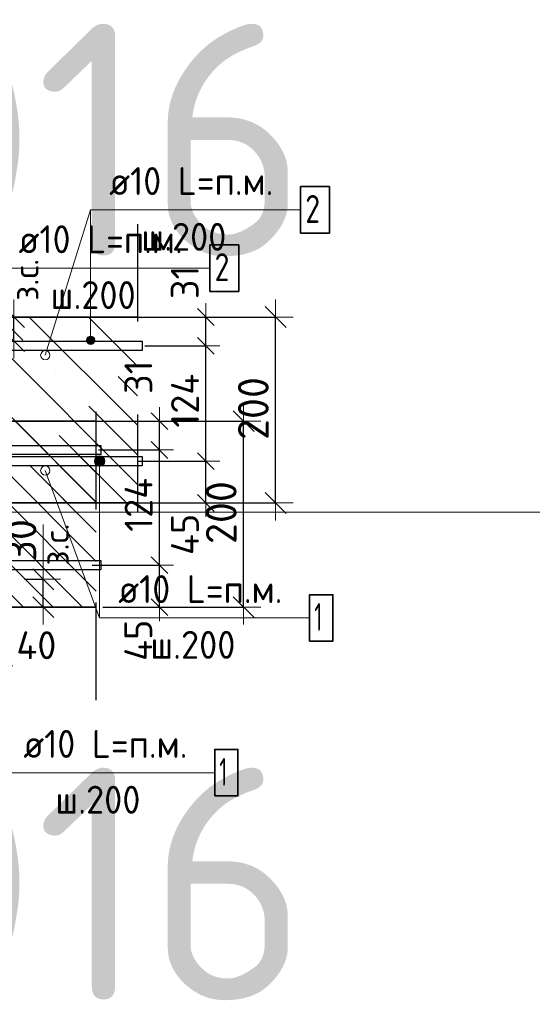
# Model space of a CAD drawing. Header units: metres. Extents: x -38 to 97, y -15 to 21.
# Tile 135 of 256: x 72.535 to 73.087, y 3.942 to 5.001. Entities that reach past the tile are written whole.
import ezdxf

# ---------------------------------------------------------------- set-up
doc = ezdxf.new("R2010")
doc.units = ezdxf.units.M
doc.header["$PDMODE"] = 65
doc.linetypes.add('______4', pattern=[0.135, 0.105, -0.03])
for name, color, linetype, lineweight in [('XR$3$Арм. стержнями верхней зоны', 180, 'Continuous', 35), ('XR$3$Арм. стержнями нижней зоны', 180, 'Continuous', 35), ('XR$3$Арм.стержн. Арматура края', 96, 'Continuous', 35), ('XR$3$Размерная линия (1)', 7, 'Continuous', 13), ('XR$3$Размерная линия_ общее', 7, 'Continuous', 13), ('XR$5$Арм. стержнями верхней зоны', 180, 'Continuous', 35), ('XR$5$Арм. стержнями нижней зоны', 180, 'Continuous', 35), ('XR$5$Арм.стержн. Арматура края', 96, 'Continuous', 35), ('XR$5$Размерная линия (1)', 7, 'Continuous', 13), ('XR$5$Размерная линия_ общее', 7, 'Continuous', 13), ('XR$6$Текст_ примечание', 7, 'Continuous', 13)]:
    doc.layers.add(name, color=color, linetype=linetype, lineweight=lineweight)
doc.styles.add('ISOCPEUR', font='txt')
doc.dimstyles.new('DIMSTYLE_11', dxfattribs={"dimtxt": 0.033, "dimasz": 0.0375, "dimexe": 0, "dimexo": 0, "dimgap": 0.0165, "dimtad": 2, "dimdec": 0, "dimlfac": 1000, "dimrnd": 1, "dimzin": 12, "dimdsep": 46, "dimtxsty": 'ISOCPEUR', "dimblk1": 'ALL_ML_STRICH', "dimblk2": 'ALL_ML_STRICH', "dimsah": 1, "dimcen": 0, "dimclrd": 7, "dimclre": 256, "dimclrt": 7, "dimadec": 0, "dimazin": 0, "dimtfac": 1, "dimtdec": 0, "dimtix": 1, "dimtmove": 2, "dimatfit": 3, "dimfxl": 0, "dimtvp": 1.2, "dimtzin": 0, "dimlwd": 0, "dimlwe": -3, "dimarcsym": 0})
doc.dimstyles.new('DIMSTYLE_12', dxfattribs={"dimtxt": 0.03, "dimasz": 0.03, "dimexe": 0, "dimexo": 0, "dimgap": 0.015, "dimtad": 2, "dimdec": 0, "dimlfac": 1000, "dimrnd": 1, "dimzin": 12, "dimdsep": 46, "dimtxsty": 'ISOCPEUR', "dimblk1": 'ALL_ML_STRICH', "dimblk2": 'ALL_ML_STRICH', "dimsah": 1, "dimcen": 0, "dimclrd": 7, "dimclre": 256, "dimclrt": 7, "dimadec": 0, "dimazin": 0, "dimtfac": 1, "dimtdec": 0, "dimtix": 1, "dimtmove": 2, "dimatfit": 3, "dimfxl": 0, "dimtzin": 0, "dimlwd": 0, "dimlwe": -3, "dimarcsym": 0})
doc.dimstyles.new('DIMSTYLE_14', dxfattribs={"dimtxt": 0.03, "dimasz": 0.03, "dimexe": 0, "dimexo": 0, "dimgap": 0.015, "dimtad": 2, "dimdec": 0, "dimlfac": 1000, "dimrnd": 1, "dimzin": 12, "dimdsep": 46, "dimtxsty": 'ISOCPEUR', "dimblk1": 'ALL_ML_STRICH', "dimblk2": 'ALL_ML_STRICH', "dimsah": 1, "dimcen": 0, "dimclrd": 7, "dimclre": 256, "dimclrt": 7, "dimadec": 0, "dimazin": 0, "dimtfac": 1, "dimtdec": 0, "dimtix": 1, "dimtmove": 2, "dimatfit": 3, "dimfxl": 0, "dimtvp": 1.2, "dimtzin": 0, "dimlwd": 0, "dimlwe": -3, "dimarcsym": 0})
doc.dimstyles.new('DIMSTYLE_8', dxfattribs={"dimtxt": 0.033, "dimasz": 0.0375, "dimexe": 0, "dimexo": 0, "dimgap": 0.0165, "dimtad": 2, "dimdec": 0, "dimlfac": 1000, "dimrnd": 1, "dimzin": 12, "dimdsep": 46, "dimtxsty": 'ISOCPEUR', "dimblk1": 'ALL_ML_STRICH', "dimblk2": 'ALL_ML_STRICH', "dimsah": 1, "dimcen": 0, "dimclrd": 7, "dimclre": 256, "dimclrt": 7, "dimadec": 0, "dimazin": 0, "dimtfac": 1, "dimtdec": 0, "dimtix": 1, "dimtmove": 2, "dimatfit": 3, "dimfxl": 0, "dimtzin": 0, "dimlwd": 0, "dimlwe": -3, "dimarcsym": 0})
pattern_1 = [(135, (0, 0), (-0.031819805, -0.031819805), [0.4, -0.05, 0, -0.05]), (135, (-0.01591, -0.01591), (-0.031819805, -0.031819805), [0.8, -0.1, 0.1, -0.1])]

# ---------------------------------------------------------------- blocks, each defined once
blk = doc.blocks.new('ALL_ML_STRICH')
at = {"color": 0, "linetype": 'ByBlock', "lineweight": -2}
for p, q in [((-0.3, -0.3), (0.3, 0.3)), ((0, -0.5), (0, 0.5)), ((-1, 0), (0.5, 0))]:
    blk.add_line(p, q, dxfattribs=at)
blk = doc.blocks.new('*D79')
at = {"layer": 'DEFPOINTS', "color": 7, "linetype": 'Continuous', "lineweight": 13, "transparency": 33554687}
for p in [(72.6389, 4.6814), (72.6389, 4.4814), (72.8105, 4.4814)]:
    blk.add_point(p, dxfattribs=at)
at = {"layer": 'XR$3$Размерная линия_ общее', "color": 253, "linetype": 'Continuous', "lineweight": -2, "true_color": 0xa0a0a0, "transparency": 33554687}
for p, q in [((72.6589, 4.6814), (72.8105, 4.6814)), ((72.6589, 4.4814), (72.8105, 4.4814))]:
    blk.add_line(p, q, dxfattribs=at)
at = {"layer": 'XR$3$Размерная линия_ общее', "color": 7, "linetype": 'Continuous', "lineweight": -2, "transparency": 33554687}
blk.add_line((72.8105, 4.4814), (72.8105, 4.6814), dxfattribs=at)
at = {"layer": 'XR$3$Размерная линия_ общее', "color": 7, "linetype": 'Continuous', "lineweight": 13, "transparency": 33554687, "xscale": 0.0375, "yscale": 0.0375, "zscale": 0.0375}
for p, rotation in [((72.8105, 4.6814), 90), ((72.8105, 4.4814), 270)]:
    blk.add_blockref('ALL_ML_STRICH', p, dxfattribs=dict(at, rotation=rotation))
at = {"layer": 'XR$3$Размерная линия_ общее', "color": 7, "linetype": 'Continuous', "lineweight": 13, "transparency": 33554687, "insert": (72.7865, 4.583), "char_height": 0.033, "width": 0.099, "attachment_point": 5, "rotation": 90, "style": 'ISOCPEUR'}
blk.add_mtext('\\A1;{200}', dxfattribs=at)
blk = doc.blocks.new('*D90')
at = {"layer": 'DEFPOINTS', "color": 7, "linetype": 'Continuous', "lineweight": 13, "transparency": 33554687}
for p in [(72.4727, 4.4214), (72.5126, 4.3814), (72.4727, 4.3062)]:
    blk.add_point(p, dxfattribs=at)
at = {"layer": 'XR$3$Размерная линия (1)', "color": 9, "linetype": 'Continuous', "lineweight": -2, "true_color": 0xc7c7c7, "transparency": 33554687}
for p, q in [((72.4727, 4.4014), (72.4727, 4.3062)), ((72.5126, 4.3614), (72.5126, 4.3062))]:
    blk.add_line(p, q, dxfattribs=at)
at = {"layer": 'XR$3$Размерная линия (1)', "color": 7, "linetype": 'Continuous', "lineweight": -2, "transparency": 33554687}
blk.add_line((72.4727, 4.3062), (72.5126, 4.3062), dxfattribs=at)
at = {"layer": 'XR$3$Размерная линия (1)', "color": 7, "linetype": 'Continuous', "lineweight": 13, "transparency": 33554687, "xscale": 0.03, "yscale": 0.03, "zscale": 0.03, "rotation": 180}
blk.add_blockref('ALL_ML_STRICH', (72.4727, 4.3062), dxfattribs=at)
at = {"layer": 'XR$3$Размерная линия (1)', "color": 7, "linetype": 'Continuous', "lineweight": 13, "transparency": 33554687, "xscale": 0.03, "yscale": 0.03, "zscale": 0.03}
blk.add_blockref('ALL_ML_STRICH', (72.5126, 4.3062), dxfattribs=at)
at = {"layer": 'XR$3$Размерная линия (1)', "color": 7, "linetype": 'Continuous', "lineweight": 13, "transparency": 33554687, "insert": (72.553, 4.3284), "char_height": 0.03, "width": 0.06, "attachment_point": 5, "style": 'ISOCPEUR'}
blk.add_mtext('\\A1;{40}', dxfattribs=at)
blk = doc.blocks.new('*D160')
at = {"layer": 'DEFPOINTS', "color": 7, "linetype": 'Continuous', "lineweight": 13, "transparency": 33554687}
for p in [(72.4888, 4.6814), (72.4888, 4.6554), (72.5288, 4.6554)]:
    blk.add_point(p, dxfattribs=at)
at = {"layer": 'XR$3$Размерная линия_ общее', "color": 253, "linetype": 'Continuous', "lineweight": -2, "true_color": 0xa0a0a0, "transparency": 33554687}
for p, q in [((72.5088, 4.6814), (72.5288, 4.6814)), ((72.5088, 4.6554), (72.5288, 4.6554))]:
    blk.add_line(p, q, dxfattribs=at)
at = {"layer": 'XR$3$Размерная линия_ общее', "color": 7, "linetype": 'Continuous', "lineweight": -2, "transparency": 33554687}
blk.add_line((72.5288, 4.6554), (72.5288, 4.6814), dxfattribs=at)
at = {"layer": 'XR$3$Размерная линия_ общее', "color": 7, "linetype": 'Continuous', "lineweight": 13, "transparency": 33554687, "xscale": 0.0375, "yscale": 0.0375, "zscale": 0.0375}
for p, rotation in [((72.5288, 4.6814), 90), ((72.5288, 4.6554), 270)]:
    blk.add_blockref('ALL_ML_STRICH', p, dxfattribs=dict(at, rotation=rotation))
at = {"layer": 'XR$3$Размерная линия_ общее', "color": 7, "linetype": 'Continuous', "lineweight": 13, "transparency": 33554687, "insert": (72.5283, 4.6988), "char_height": 0.027, "width": 0.00135, "attachment_point": 1, "rotation": 90, "line_spacing_factor": 0.60241, "style": 'ISOCPEUR'}
blk.add_mtext('з.с.', dxfattribs=at)
at = {"layer": 'XR$3$Размерная линия_ общее', "color": 7, "linetype": 'Continuous', "lineweight": 13, "transparency": 33554687, "insert": (72.5048, 4.7191), "char_height": 0.033, "width": 0.066, "attachment_point": 5, "rotation": 90, "style": 'ISOCPEUR'}
blk.add_mtext('\\A1;{26}', dxfattribs=at)
blk = doc.blocks.new('*D210')
at = {"layer": 'DEFPOINTS', "color": 7, "linetype": 'Continuous', "lineweight": 13, "transparency": 33554687}
for p in [(72.6428, 4.5264), (72.6556, 4.4814), (72.7355, 4.4814)]:
    blk.add_point(p, dxfattribs=at)
at = {"layer": 'XR$3$Размерная линия (1)', "color": 9, "linetype": 'Continuous', "lineweight": -2, "true_color": 0xc7c7c7, "transparency": 33554687}
for p, q in [((72.6628, 4.5264), (72.7355, 4.5264)), ((72.6756, 4.4814), (72.7355, 4.4814))]:
    blk.add_line(p, q, dxfattribs=at)
at = {"layer": 'XR$3$Размерная линия (1)', "color": 7, "linetype": 'Continuous', "lineweight": -2, "transparency": 33554687}
blk.add_line((72.7355, 4.4814), (72.7355, 4.5264), dxfattribs=at)
at = {"layer": 'XR$3$Размерная линия (1)', "color": 7, "linetype": 'Continuous', "lineweight": 13, "transparency": 33554687, "xscale": 0.03, "yscale": 0.03, "zscale": 0.03}
for p, rotation in [((72.7355, 4.5264), 90), ((72.7355, 4.4814), 270)]:
    blk.add_blockref('ALL_ML_STRICH', p, dxfattribs=dict(at, rotation=rotation))
at = {"layer": 'XR$3$Размерная линия (1)', "color": 7, "linetype": 'Continuous', "lineweight": 13, "transparency": 33554687, "insert": (72.7129, 4.4476), "char_height": 0.03, "width": 0.06, "attachment_point": 5, "rotation": 90, "style": 'ISOCPEUR'}
blk.add_mtext('\\A1;{45}', dxfattribs=at)
blk = doc.blocks.new('*D211')
at = {"layer": 'DEFPOINTS', "color": 7, "linetype": 'Continuous', "lineweight": 13, "transparency": 33554687}
for p in [(72.6498, 4.6504), (72.6428, 4.5264), (72.7355, 4.5264)]:
    blk.add_point(p, dxfattribs=at)
at = {"layer": 'XR$3$Размерная линия (1)', "color": 9, "linetype": 'Continuous', "lineweight": -2, "true_color": 0xc7c7c7, "transparency": 33554687}
for p, q in [((72.6698, 4.6504), (72.7355, 4.6504)), ((72.6628, 4.5264), (72.7355, 4.5264))]:
    blk.add_line(p, q, dxfattribs=at)
at = {"layer": 'XR$3$Размерная линия (1)', "color": 7, "linetype": 'Continuous', "lineweight": -2, "transparency": 33554687}
blk.add_line((72.7355, 4.5264), (72.7355, 4.6504), dxfattribs=at)
at = {"layer": 'XR$3$Размерная линия (1)', "color": 7, "linetype": 'Continuous', "lineweight": 13, "transparency": 33554687, "xscale": 0.03, "yscale": 0.03, "zscale": 0.03}
for p, rotation in [((72.7355, 4.6504), 90), ((72.7355, 4.5264), 270)]:
    blk.add_blockref('ALL_ML_STRICH', p, dxfattribs=dict(at, rotation=rotation))
at = {"layer": 'XR$3$Размерная линия (1)', "color": 7, "linetype": 'Continuous', "lineweight": 13, "transparency": 33554687, "insert": (72.713, 4.5914), "char_height": 0.03, "width": 0.09, "attachment_point": 5, "rotation": 90, "style": 'ISOCPEUR'}
blk.add_mtext('\\A1;{124}', dxfattribs=at)
blk = doc.blocks.new('*D212')
at = {"layer": 'DEFPOINTS', "color": 7, "linetype": 'Continuous', "lineweight": 13, "transparency": 33554687}
for p in [(72.6319, 4.6814), (72.6498, 4.6504), (72.7355, 4.6504)]:
    blk.add_point(p, dxfattribs=at)
at = {"layer": 'XR$3$Размерная линия (1)', "color": 9, "linetype": 'Continuous', "lineweight": -2, "true_color": 0xc7c7c7, "transparency": 33554687}
for p, q in [((72.6519, 4.6814), (72.7355, 4.6814)), ((72.6698, 4.6504), (72.7355, 4.6504))]:
    blk.add_line(p, q, dxfattribs=at)
at = {"layer": 'XR$3$Размерная линия (1)', "color": 7, "linetype": 'Continuous', "lineweight": -2, "transparency": 33554687}
blk.add_line((72.7355, 4.6504), (72.7355, 4.6814), dxfattribs=at)
at = {"layer": 'XR$3$Размерная линия (1)', "color": 7, "linetype": 'Continuous', "lineweight": 13, "transparency": 33554687, "xscale": 0.03, "yscale": 0.03, "zscale": 0.03}
for p, rotation in [((72.7355, 4.6814), 90), ((72.7355, 4.6504), 270)]:
    blk.add_blockref('ALL_ML_STRICH', p, dxfattribs=dict(at, rotation=rotation))
at = {"layer": 'XR$3$Размерная линия (1)', "color": 7, "linetype": 'Continuous', "lineweight": 13, "transparency": 33554687, "insert": (72.7127, 4.7187), "char_height": 0.03, "width": 0.06, "attachment_point": 5, "rotation": 90, "style": 'ISOCPEUR'}
blk.add_mtext('\\A1;{31}', dxfattribs=at)
blk = doc.blocks.new('*D629')
at = {"layer": 'DEFPOINTS', "color": 7, "linetype": 'Continuous', "lineweight": 13, "transparency": 33554687}
for p in [(72.6045, 4.5694), (72.6045, 4.3694), (72.776, 4.3694)]:
    blk.add_point(p, dxfattribs=at)
at = {"layer": 'XR$5$Размерная линия_ общее', "color": 253, "linetype": 'Continuous', "lineweight": -2, "true_color": 0xa0a0a0, "transparency": 33554687}
for p, q in [((72.6245, 4.5694), (72.776, 4.5694)), ((72.6245, 4.3694), (72.776, 4.3694))]:
    blk.add_line(p, q, dxfattribs=at)
at = {"layer": 'XR$5$Размерная линия_ общее', "color": 7, "linetype": 'Continuous', "lineweight": -2, "transparency": 33554687}
blk.add_line((72.776, 4.3694), (72.776, 4.5694), dxfattribs=at)
at = {"layer": 'XR$5$Размерная линия_ общее', "color": 7, "linetype": 'Continuous', "lineweight": 13, "transparency": 33554687, "xscale": 0.0375, "yscale": 0.0375, "zscale": 0.0375}
for p, rotation in [((72.776, 4.5694), 90), ((72.776, 4.3694), 270)]:
    blk.add_blockref('ALL_ML_STRICH', p, dxfattribs=dict(at, rotation=rotation))
at = {"layer": 'XR$5$Размерная линия_ общее', "color": 7, "linetype": 'Continuous', "lineweight": 13, "transparency": 33554687, "insert": (72.752, 4.4711), "char_height": 0.033, "width": 0.099, "attachment_point": 5, "rotation": 90, "style": 'ISOCPEUR'}
blk.add_mtext('\\A1;{200}', dxfattribs=at)
blk = doc.blocks.new('*D724')
at = {"layer": 'DEFPOINTS', "color": 7, "linetype": 'Continuous', "lineweight": 13, "transparency": 33554687}
for p in [(72.5929, 4.4144), (72.6057, 4.3694), (72.6855, 4.3694)]:
    blk.add_point(p, dxfattribs=at)
at = {"layer": 'XR$5$Размерная линия (1)', "color": 9, "linetype": 'Continuous', "lineweight": -2, "true_color": 0xc7c7c7, "transparency": 33554687}
for p, q in [((72.6129, 4.4144), (72.6855, 4.4144)), ((72.6257, 4.3694), (72.6855, 4.3694))]:
    blk.add_line(p, q, dxfattribs=at)
at = {"layer": 'XR$5$Размерная линия (1)', "color": 7, "linetype": 'Continuous', "lineweight": -2, "transparency": 33554687}
blk.add_line((72.6855, 4.3694), (72.6855, 4.4144), dxfattribs=at)
at = {"layer": 'XR$5$Размерная линия (1)', "color": 7, "linetype": 'Continuous', "lineweight": 13, "transparency": 33554687, "xscale": 0.03, "yscale": 0.03, "zscale": 0.03}
for p, rotation in [((72.6855, 4.4144), 90), ((72.6855, 4.3694), 270)]:
    blk.add_blockref('ALL_ML_STRICH', p, dxfattribs=dict(at, rotation=rotation))
at = {"layer": 'XR$5$Размерная линия (1)', "color": 7, "linetype": 'Continuous', "lineweight": 13, "transparency": 33554687, "insert": (72.6627, 4.3337), "char_height": 0.03, "width": 0.06, "attachment_point": 5, "rotation": 90, "style": 'ISOCPEUR'}
blk.add_mtext('\\A1;{45}', dxfattribs=at)
blk = doc.blocks.new('*D725')
at = {"layer": 'DEFPOINTS', "color": 7, "linetype": 'Continuous', "lineweight": 13, "transparency": 33554687}
for p in [(72.5999, 4.5384), (72.5929, 4.4144), (72.6855, 4.4144)]:
    blk.add_point(p, dxfattribs=at)
at = {"layer": 'XR$5$Размерная линия (1)', "color": 9, "linetype": 'Continuous', "lineweight": -2, "true_color": 0xc7c7c7, "transparency": 33554687}
for p, q in [((72.6199, 4.5384), (72.6855, 4.5384)), ((72.6129, 4.4144), (72.6855, 4.4144))]:
    blk.add_line(p, q, dxfattribs=at)
at = {"layer": 'XR$5$Размерная линия (1)', "color": 7, "linetype": 'Continuous', "lineweight": -2, "transparency": 33554687}
blk.add_line((72.6855, 4.4144), (72.6855, 4.5384), dxfattribs=at)
at = {"layer": 'XR$5$Размерная линия (1)', "color": 7, "linetype": 'Continuous', "lineweight": 13, "transparency": 33554687, "xscale": 0.03, "yscale": 0.03, "zscale": 0.03}
for p, rotation in [((72.6855, 4.5384), 90), ((72.6855, 4.4144), 270)]:
    blk.add_blockref('ALL_ML_STRICH', p, dxfattribs=dict(at, rotation=rotation))
at = {"layer": 'XR$5$Размерная линия (1)', "color": 7, "linetype": 'Continuous', "lineweight": 13, "transparency": 33554687, "insert": (72.663, 4.4794), "char_height": 0.03, "width": 0.09, "attachment_point": 5, "rotation": 90, "style": 'ISOCPEUR'}
blk.add_mtext('\\A1;{124}', dxfattribs=at)
blk = doc.blocks.new('*D726')
at = {"layer": 'DEFPOINTS', "color": 7, "linetype": 'Continuous', "lineweight": 13, "transparency": 33554687}
for p in [(72.582, 4.5694), (72.5999, 4.5384), (72.6855, 4.5384)]:
    blk.add_point(p, dxfattribs=at)
at = {"layer": 'XR$5$Размерная линия (1)', "color": 9, "linetype": 'Continuous', "lineweight": -2, "true_color": 0xc7c7c7, "transparency": 33554687}
for p, q in [((72.602, 4.5694), (72.6855, 4.5694)), ((72.6199, 4.5384), (72.6855, 4.5384))]:
    blk.add_line(p, q, dxfattribs=at)
at = {"layer": 'XR$5$Размерная линия (1)', "color": 7, "linetype": 'Continuous', "lineweight": -2, "transparency": 33554687}
blk.add_line((72.6855, 4.5384), (72.6855, 4.5694), dxfattribs=at)
at = {"layer": 'XR$5$Размерная линия (1)', "color": 7, "linetype": 'Continuous', "lineweight": 13, "transparency": 33554687, "xscale": 0.03, "yscale": 0.03, "zscale": 0.03}
for p, rotation in [((72.6855, 4.5694), 90), ((72.6855, 4.5384), 270)]:
    blk.add_blockref('ALL_ML_STRICH', p, dxfattribs=dict(at, rotation=rotation))
at = {"layer": 'XR$5$Размерная линия (1)', "color": 7, "linetype": 'Continuous', "lineweight": 13, "transparency": 33554687, "insert": (72.6628, 4.6167), "char_height": 0.03, "width": 0.06, "attachment_point": 5, "rotation": 90, "style": 'ISOCPEUR'}
blk.add_mtext('\\A1;{31}', dxfattribs=at)
blk = doc.blocks.new('*D861')
at = {"layer": 'DEFPOINTS', "color": 7, "linetype": 'Continuous', "lineweight": 13, "transparency": 33554687}
for p in [(72.5204, 4.3994), (72.5204, 4.3694), (72.5604, 4.3694)]:
    blk.add_point(p, dxfattribs=at)
at = {"layer": 'XR$5$Размерная линия_ общее', "color": 253, "linetype": 'Continuous', "lineweight": -2, "true_color": 0xa0a0a0, "transparency": 33554687}
for p, q in [((72.5404, 4.3994), (72.5604, 4.3994)), ((72.5404, 4.3694), (72.5604, 4.3694))]:
    blk.add_line(p, q, dxfattribs=at)
at = {"layer": 'XR$5$Размерная линия_ общее', "color": 7, "linetype": 'Continuous', "lineweight": -2, "transparency": 33554687}
blk.add_line((72.5604, 4.3694), (72.5604, 4.3994), dxfattribs=at)
at = {"layer": 'XR$5$Размерная линия_ общее', "color": 7, "linetype": 'Continuous', "lineweight": 13, "transparency": 33554687, "xscale": 0.0375, "yscale": 0.0375, "zscale": 0.0375}
for p, rotation in [((72.5604, 4.3994), 90), ((72.5604, 4.3694), 270)]:
    blk.add_blockref('ALL_ML_STRICH', p, dxfattribs=dict(at, rotation=rotation))
at = {"layer": 'XR$5$Размерная линия_ общее', "color": 7, "linetype": 'Continuous', "lineweight": 13, "transparency": 33554687, "insert": (72.5609, 4.4141), "char_height": 0.027, "width": 0.00135, "attachment_point": 1, "rotation": 90, "line_spacing_factor": 0.60241, "style": 'ISOCPEUR'}
blk.add_mtext('з.с.', dxfattribs=at)
at = {"layer": 'XR$5$Размерная линия_ общее', "color": 7, "linetype": 'Continuous', "lineweight": 13, "transparency": 33554687, "insert": (72.5364, 4.4412), "char_height": 0.033, "width": 0.066, "attachment_point": 5, "rotation": 90, "style": 'ISOCPEUR'}
blk.add_mtext('\\A1;{30}', dxfattribs=at)

msp = doc.modelspace()

# ---------------------------------------------------------------- hatches: boundary and pattern name
at = {"linetype": 'Continuous', "lineweight": 25, "transparency": 33554687}
h = msp.add_hatch(dxfattribs=at)
h.set_pattern_fill('__________540', scale=0.015, style=0, pattern_type=2)
h.set_pattern_definition(pattern_1)
h.paths.add_polyline_path([(72.5126, 4.6814), (72.5126, 4.4814), (72.6618, 4.4814), (72.6618, 4.6814)], flags=0)
at = {"linetype": 'Continuous', "lineweight": 13, "transparency": 33554687}
h = msp.add_hatch(dxfattribs=at)
h.set_pattern_fill('__________540', scale=0.015, style=0, pattern_type=2)
h.set_pattern_definition(pattern_1)
h.paths.add_polyline_path([(72.1596, 4.5694), (72.1596, 4.3694), (72.6175, 4.3694), (72.6175, 4.5694)], flags=0)
at = {"layer": 'XR$3$Арм. стержнями верхней зоны', "linetype": 'Continuous', "lineweight": 13, "transparency": 33554687}
for points in [[(72.6137, 4.6603), (72.6092, 4.6603), (72.6076, 4.6586)], [(72.6137, 4.6603), (72.6076, 4.6586), (72.6153, 4.6586)], [(72.6092, 4.6603), (72.6137, 4.6603), (72.6114, 4.6609)], [(72.6153, 4.6586), (72.6076, 4.6586), (72.6069, 4.6564)], [(72.6153, 4.6586), (72.6069, 4.6564), (72.6159, 4.6564)], [(72.6159, 4.6564), (72.6069, 4.6564), (72.6076, 4.6541)], [(72.6159, 4.6564), (72.6076, 4.6541), (72.6153, 4.6541)], [(72.6153, 4.6541), (72.6076, 4.6541), (72.6092, 4.6525)], [(72.6153, 4.6541), (72.6092, 4.6525), (72.6137, 4.6525)], [(72.6137, 4.6525), (72.6092, 4.6525), (72.6114, 4.6519)]]:
    msp.add_hatch(color=7, dxfattribs=at).paths.add_polyline_path(points)
at = {"layer": 'XR$3$Арм. стержнями нижней зоны', "linetype": 'Continuous', "lineweight": 13, "transparency": 33554687}
for points in [[(72.6183, 4.5312), (72.6239, 4.5312), (72.6211, 4.532)], [(72.6155, 4.5264), (72.6267, 4.5264), (72.6259, 4.5292)], [(72.6155, 4.5264), (72.6259, 4.5292), (72.6163, 4.5292)], [(72.6163, 4.5236), (72.6267, 4.5264), (72.6155, 4.5264)], [(72.6163, 4.5292), (72.6259, 4.5292), (72.6239, 4.5312)], [(72.6163, 4.5292), (72.6239, 4.5312), (72.6183, 4.5312)], [(72.6163, 4.5236), (72.6259, 4.5236), (72.6267, 4.5264)], [(72.6183, 4.5216), (72.6259, 4.5236), (72.6163, 4.5236)], [(72.6183, 4.5216), (72.6239, 4.5216), (72.6259, 4.5236)], [(72.6239, 4.5216), (72.6183, 4.5216), (72.6211, 4.5208)]]:
    msp.add_hatch(color=7, dxfattribs=at).paths.add_polyline_path(points)

# ---------------------------------------------------------------- linework, layer by layer
at = {"color": 7, "linetype": 'Continuous', "lineweight": 13, "transparency": 33554687}
for p, q in [((72.5626, 4.6403), (72.6114, 4.7966)), ((72.5626, 4.5163), (72.6211, 4.3578)), ((72.5604, 4.3994), (72.5604, 4.4584))]:
    msp.add_line(p, q, dxfattribs=at)
at = {"color": 7, "linetype": '______4', "lineweight": 25, "transparency": 33554687}
for p, q in [((72.6618, 4.7814), (72.6618, 4.3814)), ((72.6175, 4.2694), (72.6175, 4.6694))]:
    msp.add_line(p, q, dxfattribs=at)
at = {"color": 7, "linetype": 'Continuous', "lineweight": 35, "transparency": 33554687}
for p, q in [((72.6618, 4.6814), (72.5126, 4.6814)), ((72.6175, 4.5694), (72.1596, 4.5694)), ((72.5126, 4.4814), (72.6618, 4.4814)), ((72.4096, 4.3694), (72.6175, 4.3694))]:
    msp.add_line(p, q, dxfattribs=at)
at = {"color": 7, "linetype": 'Continuous', "lineweight": 13, "transparency": 33554687}
for centre in [(72.5626, 4.6403), (72.5626, 4.5163)]:
    msp.add_circle(centre, 0.005, dxfattribs=at)
at = {"layer": 'XR$3$Арм. стержнями верхней зоны', "color": 7, "linetype": 'Continuous', "lineweight": 13, "transparency": 33554687}
for p, q in [((72.6114, 4.7966), (72.8374, 4.7966)), ((72.6114, 4.7966), (72.6114, 4.6564)), ((72.6114, 4.6609), (72.6114, 4.6609)), ((72.6069, 4.6564), (72.6069, 4.6564)), ((72.6114, 4.6519), (72.6114, 4.6519)), ((72.6159, 4.6564), (72.6159, 4.6564))]:
    msp.add_line(p, q, dxfattribs=at)
at = {"layer": 'XR$3$Арм. стержнями верхней зоны', "color": 7, "linetype": 'Continuous', "lineweight": 35, "transparency": 33554687}
msp.add_lwpolyline([(72.8374, 4.7716), (72.8684, 4.7716), (72.8684, 4.8216), (72.8374, 4.8216), (72.8374, 4.7716)], dxfattribs=at)
at = {"layer": 'XR$3$Арм. стержнями верхней зоны', "color": 4, "linetype": 'Continuous', "lineweight": 25, "transparency": 33554687}
msp.add_lwpolyline([(72.2876, 4.6554), (72.6668, 4.6554), (72.6668, 4.6454), (72.2876, 4.6454), (72.2876, 4.6554)], dxfattribs=at)
at = {"layer": 'XR$3$Арм. стержнями верхней зоны', "color": 7, "linetype": 'Continuous', "lineweight": 13, "transparency": 33554687}
msp.add_circle((72.6114, 4.6564), 0.0045, dxfattribs=at)
at = {"layer": 'XR$3$Арм. стержнями нижней зоны', "color": 7, "linetype": 'Continuous', "lineweight": 13, "transparency": 33554687}
for p, q in [((72.6211, 4.532), (72.6211, 4.532)), ((72.6155, 4.5264), (72.6155, 4.5264)), ((72.6211, 4.3578), (72.6211, 4.5264)), ((72.6267, 4.5264), (72.6267, 4.5264)), ((72.6211, 4.5208), (72.6211, 4.5208)), ((72.6211, 4.3578), (72.8471, 4.3578))]:
    msp.add_line(p, q, dxfattribs=at)
at = {"layer": 'XR$3$Арм. стержнями нижней зоны', "color": 4, "linetype": 'Continuous', "lineweight": 25, "transparency": 33554687}
msp.add_lwpolyline([(72.2876, 4.5314), (72.6668, 4.5314), (72.6668, 4.5214), (72.2876, 4.5214), (72.2876, 4.5314)], dxfattribs=at)
at = {"layer": 'XR$3$Арм. стержнями нижней зоны', "color": 7, "linetype": 'Continuous', "lineweight": 35, "transparency": 33554687}
msp.add_lwpolyline([(72.8471, 4.3328), (72.8721, 4.3328), (72.8721, 4.3828), (72.8471, 4.3828), (72.8471, 4.3328)], dxfattribs=at)
at = {"layer": 'XR$3$Арм. стержнями нижней зоны', "color": 7, "linetype": 'Continuous', "lineweight": 13, "transparency": 33554687}
msp.add_circle((72.6211, 4.5264), 0.00563, dxfattribs=at)
at = {"layer": 'XR$3$Арм.стержн. Арматура края', "color": 4, "linetype": 'Continuous', "lineweight": 25, "transparency": 33554687}
for points in [[(72.3209, 4.6554), (72.6668, 4.6554), (72.6668, 4.6454)], [(72.6668, 4.6454), (72.3216, 4.6454)], [(72.3216, 4.5314), (72.6668, 4.5314), (72.6668, 4.5214), (72.3209, 4.5214)]]:
    msp.add_lwpolyline(points, dxfattribs=at)
at = {"layer": 'XR$5$Арм. стержнями верхней зоны', "color": 7, "linetype": 'Continuous', "lineweight": 13, "transparency": 33554687}
msp.add_line((72.5138, 4.734), (72.7398, 4.734), dxfattribs=at)
at = {"layer": 'XR$5$Арм. стержнями верхней зоны', "color": 7, "linetype": 'Continuous', "lineweight": 35, "transparency": 33554687}
msp.add_lwpolyline([(72.7398, 4.709), (72.7708, 4.709), (72.7708, 4.759), (72.7398, 4.759), (72.7398, 4.709)], dxfattribs=at)
at = {"layer": 'XR$5$Арм. стержнями верхней зоны', "color": 4, "linetype": 'Continuous', "lineweight": 25, "transparency": 33554687}
msp.add_lwpolyline([(72.1846, 4.5434), (72.6225, 4.5434), (72.6225, 4.5334), (72.1846, 4.5334), (72.1846, 4.5434)], dxfattribs=at)
at = {"layer": 'XR$5$Арм. стержнями нижней зоны', "color": 7, "linetype": 'Continuous', "lineweight": 13, "transparency": 33554687}
msp.add_line((72.5189, 4.1913), (72.7449, 4.1913), dxfattribs=at)
at = {"layer": 'XR$5$Арм. стержнями нижней зоны', "color": 4, "linetype": 'Continuous', "lineweight": 25, "transparency": 33554687}
msp.add_lwpolyline([(72.1846, 4.4194), (72.6225, 4.4194), (72.6225, 4.4094), (72.1846, 4.4094), (72.1846, 4.4194)], dxfattribs=at)
at = {"layer": 'XR$5$Арм. стержнями нижней зоны', "color": 7, "linetype": 'Continuous', "lineweight": 35, "transparency": 33554687}
msp.add_lwpolyline([(72.7449, 4.1663), (72.7699, 4.1663), (72.7699, 4.2163), (72.7449, 4.2163), (72.7449, 4.1663)], dxfattribs=at)
at = {"layer": 'XR$5$Арм.стержн. Арматура края', "color": 4, "linetype": 'Continuous', "lineweight": 25, "transparency": 33554687}
for points in [[(72.2131, 4.5434), (72.6225, 4.5434), (72.6225, 4.5334), (72.2138, 4.5334)], [(72.2138, 4.4194), (72.6225, 4.4194), (72.6225, 4.4094)], [(72.6225, 4.4094), (72.2131, 4.4094)]]:
    msp.add_lwpolyline(points, dxfattribs=at)
at = {"layer": 'XR$6$Текст_ примечание', "color": 7, "linetype": 'Continuous', "lineweight": 13, "transparency": 33554687}
msp.add_line((86.4198, 4.4717), (67.9198, 4.4717), dxfattribs=at)

# ---------------------------------------------------------------- texts
at = {"layer": 'XR$3$Арм. стержнями верхней зоны', "color": 7, "linetype": 'Continuous', "lineweight": 25, "transparency": 33554687, "char_height": 0.03, "attachment_point": 7, "style": 'ISOCPEUR'}
for s, insert, width in [('\\W0.94;ø10 L=п.м.', (72.6314, 4.8126), 0.199983), ('\\W0.78;2', (72.8424, 4.7826), 0.032641), ('\\W0.95;ш.200 ', (72.6659, 4.7526), 0.1312)]:
    msp.add_mtext(s, dxfattribs=dict(at, insert=insert, width=width))
at = {"layer": 'XR$3$Арм. стержнями нижней зоны', "color": 7, "linetype": 'Continuous', "lineweight": 25, "transparency": 33554687, "char_height": 0.03, "attachment_point": 7, "style": 'ISOCPEUR'}
for s, insert, width in [('\\W0.94;ø10 L=п.м.', (72.6411, 4.3738), 0.199983), ('\\W0.56;1', (72.8521, 4.3438), 0.023333), ('\\W0.95;ш.200 ', (72.6756, 4.3138), 0.1312)]:
    msp.add_mtext(s, dxfattribs=dict(at, insert=insert, width=width))
at = {"layer": 'XR$5$Арм. стержнями верхней зоны', "color": 7, "linetype": 'Continuous', "lineweight": 25, "transparency": 33554687, "char_height": 0.03, "attachment_point": 7, "style": 'ISOCPEUR'}
for s, insert, width in [('\\W0.94;ø10 L=п.м.', (72.5338, 4.75), 0.199983), ('\\W0.78;2', (72.7448, 4.72), 0.032641), ('\\W0.95;ш.200 ', (72.5683, 4.69), 0.1312)]:
    msp.add_mtext(s, dxfattribs=dict(at, insert=insert, width=width))
at = {"layer": 'XR$5$Арм. стержнями нижней зоны', "color": 7, "linetype": 'Continuous', "lineweight": 25, "transparency": 33554687, "char_height": 0.03, "attachment_point": 7, "style": 'ISOCPEUR'}
for s, insert, width in [('\\W0.94;ø10 L=п.м.', (72.5389, 4.2073), 0.199983), ('\\W0.56;1', (72.7499, 4.1773), 0.023333), ('\\W0.95;ш.200 ', (72.5734, 4.1473), 0.1312)]:
    msp.add_mtext(s, dxfattribs=dict(at, insert=insert, width=width))
at = {"layer": 'XR$6$Текст_ примечание', "color": 7, "linetype": 'Continuous', "lineweight": 35, "transparency": 33554687, "char_height": 0.25, "width": 2.743715, "attachment_point": 7, "style": 'ISOCPEUR'}
for insert in [(70.3506, 4.7467), (70.3506, 3.9467)]:
    msp.add_mtext('\\W0.96;ГОСТ 34028-2016', dxfattribs=dict(at, insert=insert))

# ---------------------------------------------------------------- dimensions: what is measured, and where the dimension line sits
at = {"layer": 'XR$3$Размерная линия (1)', "color": 7, "linetype": 'Continuous', "lineweight": 13, "transparency": 33554687}
for base, p1, p2, dimstyle, picture, middle in [((72.7355, 4.6814), (72.6698, 4.6504), (72.6519, 4.6814), 'DIMSTYLE_14', '*D212', (72.7127, 4.7187)), ((72.7355, 4.6504), (72.6628, 4.5264), (72.6698, 4.6504), 'DIMSTYLE_12', '*D211', (72.713, 4.5914)), ((72.7355, 4.5264), (72.6756, 4.4814), (72.6628, 4.5264), 'DIMSTYLE_14', '*D210', (72.7129, 4.4476))]:
    dim = msp.add_linear_dim(base=base, p1=p1, p2=p2, angle=90, dimstyle=dimstyle, override={"dimpost": '<>', "dimclrd": 7, "dimclre": 9, "dimclrt": 7, "dimlwd": 0, "dimlwe": 65533}, dxfattribs=at)
    dim.commit()
    dim.dimension.update_dxf_attribs({"geometry": picture, "text_midpoint": middle, "dimtype": 160})
dim = msp.add_linear_dim(base=(72.5126, 4.3062), p1=(72.4727, 4.4014), p2=(72.5126, 4.3614), dimstyle='DIMSTYLE_14', override={"dimpost": '<>', "dimclrd": 7, "dimclre": 9, "dimclrt": 7, "dimlwd": 0, "dimlwe": 65533}, dxfattribs=at)
dim.commit()
dim.dimension.update_dxf_attribs({"geometry": '*D90', "text_midpoint": (72.553, 4.3284), "dimtype": 160})
at = {"layer": 'XR$3$Размерная линия_ общее', "color": 7, "linetype": 'Continuous', "lineweight": 13, "transparency": 33554687}
dim = msp.add_linear_dim(base=(72.5288, 4.6814), p1=(72.5088, 4.6554), p2=(72.5088, 4.6814), angle=90, text='<>\\Xз.с.', dimstyle='DIMSTYLE_11', override={"dimpost": '<>', "dimclrd": 7, "dimclre": 253, "dimclrt": 7, "dimlwd": 0, "dimlwe": 65533}, dxfattribs=at)
dim.commit()
dim.dimension.update_dxf_attribs({"geometry": '*D160', "text_midpoint": (72.5048, 4.7191), "dimtype": 160})
dim = msp.add_linear_dim(base=(72.8105, 4.6814), p1=(72.6589, 4.4814), p2=(72.6589, 4.6814), angle=90, dimstyle='DIMSTYLE_8', override={"dimpost": '<>', "dimclrd": 7, "dimclre": 253, "dimclrt": 7, "dimlwd": 0, "dimlwe": 65533}, dxfattribs=at)
dim.commit()
dim.dimension.update_dxf_attribs({"geometry": '*D79', "text_midpoint": (72.7865, 4.583), "dimtype": 160})
at = {"layer": 'XR$5$Размерная линия (1)', "color": 7, "linetype": 'Continuous', "lineweight": 13, "transparency": 33554687}
for base, p1, p2, dimstyle, picture, middle in [((72.6855, 4.5694), (72.6199, 4.5384), (72.602, 4.5694), 'DIMSTYLE_14', '*D726', (72.6628, 4.6167)), ((72.6855, 4.5384), (72.6129, 4.4144), (72.6199, 4.5384), 'DIMSTYLE_12', '*D725', (72.663, 4.4794)), ((72.6855, 4.4144), (72.6257, 4.3694), (72.6129, 4.4144), 'DIMSTYLE_14', '*D724', (72.6627, 4.3337))]:
    dim = msp.add_linear_dim(base=base, p1=p1, p2=p2, angle=90, dimstyle=dimstyle, override={"dimpost": '<>', "dimclrd": 7, "dimclre": 9, "dimclrt": 7, "dimlwd": 0, "dimlwe": 65533}, dxfattribs=at)
    dim.commit()
    dim.dimension.update_dxf_attribs({"geometry": picture, "text_midpoint": middle, "dimtype": 160})
at = {"layer": 'XR$5$Размерная линия_ общее', "color": 7, "linetype": 'Continuous', "lineweight": 13, "transparency": 33554687}
dim = msp.add_linear_dim(base=(72.776, 4.5694), p1=(72.6245, 4.3694), p2=(72.6245, 4.5694), angle=90, dimstyle='DIMSTYLE_8', override={"dimpost": '<>', "dimclrd": 7, "dimclre": 253, "dimclrt": 7, "dimlwd": 0, "dimlwe": 65533}, dxfattribs=at)
dim.commit()
dim.dimension.update_dxf_attribs({"geometry": '*D629', "text_midpoint": (72.752, 4.4711), "dimtype": 160})
dim = msp.add_linear_dim(base=(72.5604, 4.3994), p1=(72.5404, 4.3694), p2=(72.5404, 4.3994), angle=90, text='<>\\Xз.с.', dimstyle='DIMSTYLE_11', override={"dimpost": '<>', "dimclrd": 7, "dimclre": 253, "dimclrt": 7, "dimlwd": 0, "dimlwe": 65533}, dxfattribs=at)
dim.commit()
dim.dimension.update_dxf_attribs({"geometry": '*D861', "text_midpoint": (72.5364, 4.4412), "dimtype": 160})

doc.saveas('drawing.dxf')
